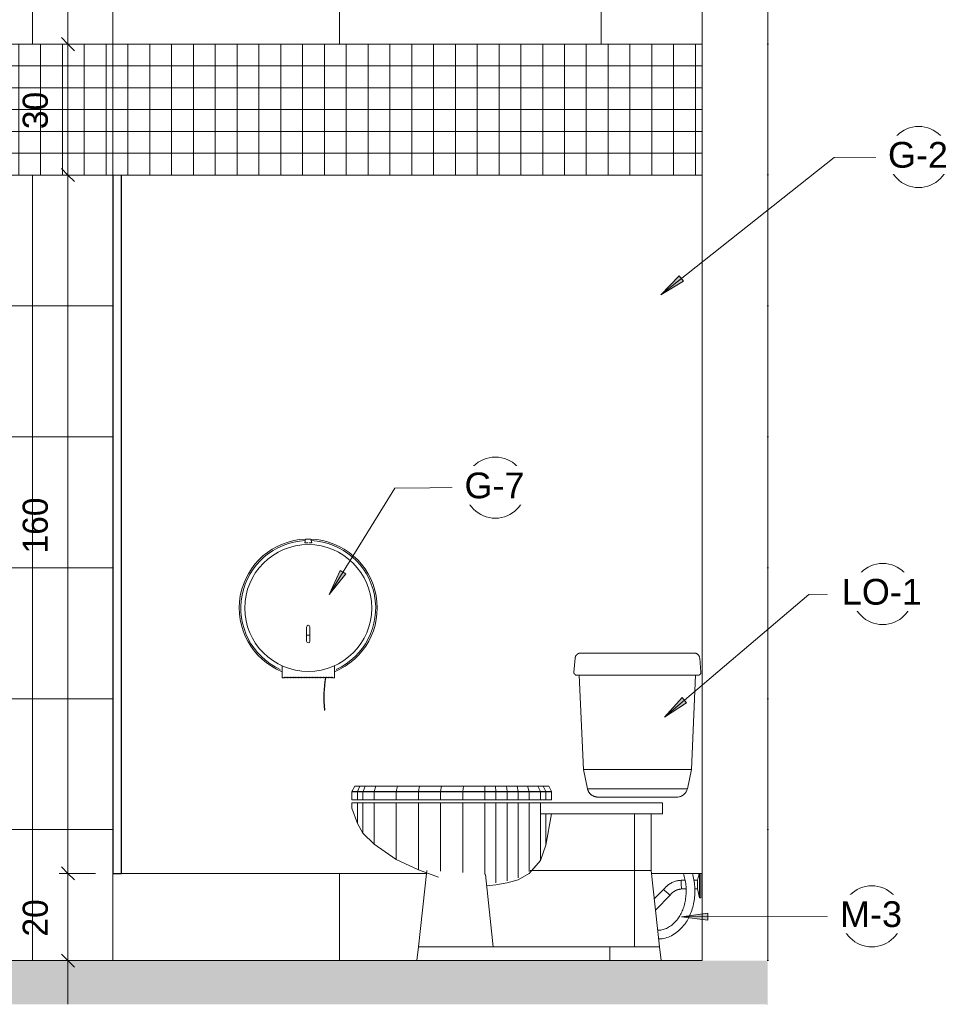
# Model space of a CAD drawing. Header units: metres. Extents: x -7.1 to 31.6, y -21.1 to 8.5.
# Tile 27 of 44: x 13.5 to 15.6, y -0.1 to 2.2. Entities that reach past the tile are written whole.
import ezdxf

# ---------------------------------------------------------------- set-up
doc = ezdxf.new("R2010")
doc.units = ezdxf.units.M
doc.linetypes.add('IMPORT-HIDDEN _4_', pattern=[0.005, 0.003333, -0.001667])
for name, color, linetype, lineweight in [('A-ANNO-DIMS', 211, 'Continuous', 9), ('A-ANNO-DIMS-20', 211, 'Continuous', 9), ('A-ANNO-KEYN', 231, 'Continuous', 9), ('A-DETL', 90, 'Continuous', 18), ('A-DETL-GENF', 92, 'Continuous', 18), ('A-DOOR', 31, 'Continuous', 18), ('A-FLOR', 192, 'Continuous', 18), ('A-GENM', 13, 'Continuous', 18), ('A-WALL', 113, 'Continuous', 18), ('A-WALL-PATT', 111, 'Continuous', 35), ('ARQ-PROJECAO', 7, 'IMPORT-HIDDEN _4_', 18), ('DETALHE', 7, 'Continuous', 18), ('DETALHES_CTR35', 7, 'Continuous', 18), ('P-SANR-FIXT', 6, 'Continuous', 18), ('PAREDES', 50, 'Continuous', 70), ('Projeto da acquasoft Caldas NovasMOD_dwg', 8, 'Continuous', 18)]:
    doc.layers.add(name, color=color, linetype=linetype, lineweight=lineweight)
doc.styles.add('Arial_2', font='arial.ttf', dxfattribs={"height": 0.059012})
doc.styles.add('Century Gothic_5', font='GOTHIC.TTF', dxfattribs={"height": 0.057484})
doc.dimstyles.new('_Cotas_detalhamento_3_mm_1', dxfattribs={"dimscale": 0.3048, "dimtxt": 0.06, "dimasz": 0.098425, "dimexe": 0.065617, "dimexo": 0.19685, "dimgap": 0.098425, "dimtad": 1, "dimdec": 0, "dimlfac": 100, "dimzin": 0, "dimdsep": 46, "dimtxsty": 'Century Gothic_5', "dimblk1": 'OBLIQUE', "dimblk2": 'OBLIQUE', "dimsah": 1, "dimcen": 0.09, "dimdle": 0.328084, "dimazin": 0, "dimtfac": 1, "dimtdec": 4, "dimtix": 1, "dimtmove": 0, "dimatfit": 3, "dimfxl": 1, "dimtvp": 1, "dimtolj": 1, "dimtzin": 0, "dimarcsym": 2})
pattern_1 = [(0, (-0.246, 0), (0, 0.05), []), (90, (-0.246, 0), (-0.05, 3e-18), [])]

# ---------------------------------------------------------------- blocks, each defined once
blk = doc.blocks.new('Projeto da acquasoft Caldas NovasMOD_dwg-1411832-Vista H_')
at = {"layer": 'ARQ-PROJECAO'}
for p, q in [((-20.8146, 0), (-20.815, 0)), ((-20.815, 0), (-20.8146, 0))]:
    blk.add_line(p, q, dxfattribs=at)
at = {"layer": 'DETALHE'}
for p, q in [((-20.815, 0), (-20.8146, 0)), ((-17.5622, 0), (-17.5619, 0)), ((-17.5622, 0), (-17.5619, 0))]:
    blk.add_line(p, q, dxfattribs=at)
at = {"layer": 'DETALHES_CTR35'}
for p, q in [((-20.815, 0), (-20.8146, 0)), ((-20.815, 0), (-20.8146, 0)), ((-20.8146, 0), (-20.815, 0)), ((-17.5619, 0), (-17.5622, 0)), ((-17.5622, 0), (-17.5619, 0)), ((-17.5619, 0), (-17.5622, 0)), ((-17.5622, 0), (-17.5619, 0)), ((-17.5622, 0), (-17.5619, 0)), ((-17.5619, 0), (-17.5622, 0)), ((-17.5622, 0), (-17.5619, 0)), ((-17.5619, 0), (-17.5622, 0)), ((-17.5619, 0), (-17.5622, 0))]:
    blk.add_line(p, q, dxfattribs=at)
at = {"layer": 'PAREDES'}
blk.add_line((-20.815, 0), (-20.8146, 0), dxfattribs=at)
blk.add_line((-20.815, 0), (-20.8146, 0), dxfattribs=at)
blk = doc.blocks.new('ADA Shower Head with adjustable bar 2 - ADA Shower Head with adjustable bar 2-210233-Vista H_')
at = {"layer": 'P-SANR-FIXT'}
for p, q in [((-17.7511, 0.1842), (-17.7604, 0.1842)), ((-17.7231, 0.1842), (-17.7311, 0.1842)), ((-17.7192, 0.2), (-17.7231, 0.1842)), ((-17.7231, 0.1842), (-17.7231, 0.1642)), ((-17.7181, 0.1442), (-17.7181, 0.2003)), ((-17.7151, 0.2003), (-17.7151, 0.1442)), ((-17.8001, 0.1639), (-17.822, 0.1413)), ((-17.7598, 0.1642), (-17.749, 0.1642)), ((-17.7291, 0.1642), (-17.7231, 0.1642)), ((-17.7231, 0.1642), (-17.7181, 0.1442)), ((-17.8182, 0.1164), (-17.7857, 0.15)), ((-17.7181, 0.1442), (-17.7151, 0.1442)), ((-17.819, 0.1155), (-17.8182, 0.1164))]:
    blk.add_line(p, q, dxfattribs=at)
at = {"layer": 'P-SANR-FIXT', "flags": 128}
for points in [[(-17.7604, 0.1842), (-17.7625, 0.184), (-17.7647, 0.1838), (-17.7669, 0.1835), (-17.769, 0.1831), (-17.7712, 0.1826), (-17.7733, 0.182), (-17.7754, 0.1813), (-17.7774, 0.1806), (-17.7795, 0.1797), (-17.7815, 0.1788), (-17.7834, 0.1778), (-17.7853, 0.1767), (-17.7872, 0.1756), (-17.789, 0.1744), (-17.7908, 0.1731), (-17.7925, 0.1717), (-17.7942, 0.1703), (-17.7958, 0.1688), (-17.7973, 0.1672), (-17.7988, 0.1656), (-17.8002, 0.1639), (-17.8009, 0.1631)], [(-17.7663, 0.0983), (-17.7647, 0.1006), (-17.7632, 0.103), (-17.7618, 0.1056), (-17.7604, 0.1082), (-17.7591, 0.111), (-17.7578, 0.1138), (-17.7566, 0.1167), (-17.7555, 0.1197), (-17.7545, 0.1227), (-17.7536, 0.1258), (-17.7527, 0.129), (-17.7519, 0.1323), (-17.7512, 0.1356), (-17.7506, 0.1389), (-17.7501, 0.1423), (-17.7496, 0.1457), (-17.7493, 0.1491), (-17.7491, 0.1526), (-17.7489, 0.156), (-17.7488, 0.1595), (-17.7489, 0.163), (-17.749, 0.1664), (-17.7492, 0.1699), (-17.7495, 0.1733), (-17.7499, 0.1767), (-17.7504, 0.1801), (-17.751, 0.1835), (-17.7517, 0.1868), (-17.7524, 0.19), (-17.7533, 0.1932), (-17.7542, 0.1964), (-17.7552, 0.1995), (-17.7554, 0.2)], [(-17.7344, 0.2), (-17.7335, 0.1968), (-17.7326, 0.193), (-17.7317, 0.1892), (-17.731, 0.1853), (-17.7304, 0.1814), (-17.7299, 0.1775), (-17.7295, 0.1735), (-17.7291, 0.1695), (-17.7289, 0.1655), (-17.7289, 0.1615), (-17.7289, 0.1575), (-17.729, 0.1535), (-17.7292, 0.1495), (-17.7296, 0.1455), (-17.73, 0.1416), (-17.7305, 0.1376), (-17.7312, 0.1337), (-17.732, 0.1299), (-17.7328, 0.126), (-17.7338, 0.1223), (-17.7349, 0.1185), (-17.736, 0.1149), (-17.7373, 0.1113), (-17.7387, 0.1078), (-17.7401, 0.1043), (-17.7417, 0.1009), (-17.7433, 0.0977), (-17.7451, 0.0945), (-17.7469, 0.0914), (-17.7489, 0.0884), (-17.7499, 0.0868)], [(-17.7857, 0.15), (-17.7849, 0.1511), (-17.784, 0.1522), (-17.783, 0.1532), (-17.7821, 0.1542), (-17.7811, 0.1552), (-17.78, 0.1561), (-17.7789, 0.157), (-17.7778, 0.1578), (-17.7767, 0.1586), (-17.7755, 0.1593), (-17.7743, 0.16), (-17.773, 0.1607), (-17.7718, 0.1613), (-17.7705, 0.1618), (-17.7692, 0.1623), (-17.7678, 0.1627), (-17.7665, 0.1631), (-17.7651, 0.1634), (-17.7638, 0.1637), (-17.7624, 0.1639), (-17.761, 0.1641), (-17.7598, 0.1642)], [(-17.814, 0.0698), (-17.812, 0.0697), (-17.8095, 0.0699), (-17.8069, 0.0701), (-17.8044, 0.0705), (-17.8018, 0.0711), (-17.7993, 0.0719), (-17.7967, 0.0728), (-17.7942, 0.0738), (-17.7917, 0.075), (-17.7892, 0.0764), (-17.7867, 0.0779), (-17.7842, 0.0796), (-17.7818, 0.0815), (-17.7794, 0.0835), (-17.777, 0.0856), (-17.7747, 0.0879), (-17.7724, 0.0904), (-17.7702, 0.093), (-17.7681, 0.0958), (-17.7663, 0.0983)], [(-17.8117, 0.0497), (-17.808, 0.0499), (-17.8042, 0.0503), (-17.8005, 0.0509), (-17.7968, 0.0518), (-17.7932, 0.0528), (-17.7896, 0.0541), (-17.786, 0.0555), (-17.7825, 0.0572), (-17.7791, 0.0591), (-17.7758, 0.0611), (-17.7725, 0.0634), (-17.7693, 0.0658), (-17.7662, 0.0684), (-17.7632, 0.0712), (-17.7603, 0.0741), (-17.7574, 0.0772), (-17.7547, 0.0805), (-17.7521, 0.0838), (-17.7499, 0.0868)]]:
    blk.add_lwpolyline(points, dxfattribs=at)
at = {"layer": 'P-SANR-FIXT'}
for points in [[(-17.7604, 0.1842), (-17.7604, 0.1842), (-17.7603, 0.1838), (-17.7603, 0.182), (-17.7602, 0.1793), (-17.7601, 0.176), (-17.76, 0.1724), (-17.7599, 0.1691), (-17.7599, 0.1664), (-17.7598, 0.1646), (-17.7598, 0.1642), (-17.7598, 0.1642)], [(-17.8009, 0.1631), (-17.8009, 0.1631), (-17.8005, 0.1627), (-17.7988, 0.1612), (-17.7962, 0.159), (-17.7933, 0.1565), (-17.7904, 0.154), (-17.7879, 0.1518), (-17.7861, 0.1504), (-17.7857, 0.15), (-17.7857, 0.15)]]:
    blk.add_open_spline(points, degree=3, dxfattribs=at)
blk.add_open_spline([(-17.8192, 0.1174), (-17.819, 0.1172), (-17.8184, 0.1166), (-17.8182, 0.1164), (-17.8182, 0.1164)], degree=3, knots=[0.825505, 0.825505, 0.825505, 0.825505, 0.8888889, 1, 1, 1, 1], dxfattribs=at)
blk = doc.blocks.new('Toilet_tissue_dispenser_12762 - Toilet_tissue_dispenser_12762-202880-Vista H_')
at = {"layer": 'A-GENM'}
for p, q in [((-18.6205, 0.9657), (-18.6227, 0.9574)), ((-18.6159, 0.9574), (-18.6222, 0.9574)), ((-18.6205, 0.9657), (-18.6087, 0.9657)), ((-18.607, 0.9574), (-18.6133, 0.9574)), ((-18.6065, 0.9574), (-18.6087, 0.9657)), ((-18.6186, 0.7322), (-18.6186, 0.7644)), ((-18.6106, 0.7644), (-18.6106, 0.7322)), ((-18.6746, 0.6753), (-18.6746, 0.6478)), ((-18.5546, 0.6478), (-18.5546, 0.6753)), ((-18.6706, 0.6478), (-18.6746, 0.6478)), ((-18.6706, 0.6478), (-18.6692, 0.6492)), ((-18.6692, 0.6492), (-18.6678, 0.6478)), ((-18.6678, 0.6478), (-18.6664, 0.6492)), ((-18.6664, 0.6492), (-18.665, 0.6478)), ((-18.665, 0.6478), (-18.6636, 0.6492)), ((-18.6636, 0.6492), (-18.6622, 0.6478)), ((-18.6622, 0.6478), (-18.6608, 0.6492)), ((-18.6608, 0.6492), (-18.6594, 0.6478)), ((-18.6594, 0.6478), (-18.658, 0.6492)), ((-18.658, 0.6492), (-18.6566, 0.6478)), ((-18.6566, 0.6478), (-18.6552, 0.6492)), ((-18.6552, 0.6492), (-18.6538, 0.6478)), ((-18.6538, 0.6478), (-18.6524, 0.6492)), ((-18.6524, 0.6492), (-18.651, 0.6478)), ((-18.651, 0.6478), (-18.6496, 0.6492)), ((-18.6496, 0.6492), (-18.6482, 0.6478)), ((-18.6482, 0.6478), (-18.6468, 0.6492)), ((-18.6468, 0.6492), (-18.6454, 0.6478)), ((-18.6454, 0.6478), (-18.644, 0.6492)), ((-18.644, 0.6492), (-18.6426, 0.6478)), ((-18.6426, 0.6478), (-18.6412, 0.6492)), ((-18.6412, 0.6492), (-18.6398, 0.6478)), ((-18.6398, 0.6478), (-18.6384, 0.6492)), ((-18.6384, 0.6492), (-18.637, 0.6478)), ((-18.637, 0.6478), (-18.6356, 0.6492)), ((-18.6356, 0.6492), (-18.6342, 0.6478)), ((-18.6342, 0.6478), (-18.6328, 0.6492)), ((-18.6328, 0.6492), (-18.6314, 0.6478)), ((-18.6314, 0.6478), (-18.63, 0.6492)), ((-18.63, 0.6492), (-18.6286, 0.6478)), ((-18.6286, 0.6478), (-18.6272, 0.6492)), ((-18.6272, 0.6492), (-18.6258, 0.6478)), ((-18.6258, 0.6478), (-18.6244, 0.6492)), ((-18.6244, 0.6492), (-18.623, 0.6478)), ((-18.623, 0.6478), (-18.6216, 0.6492)), ((-18.6216, 0.6492), (-18.6202, 0.6478)), ((-18.6202, 0.6478), (-18.6188, 0.6492)), ((-18.6188, 0.6492), (-18.6174, 0.6478)), ((-18.6174, 0.6478), (-18.616, 0.6492)), ((-18.616, 0.6492), (-18.6146, 0.6478)), ((-18.6146, 0.6478), (-18.6132, 0.6492)), ((-18.6132, 0.6492), (-18.6118, 0.6478)), ((-18.6118, 0.6478), (-18.6104, 0.6492)), ((-18.6104, 0.6492), (-18.609, 0.6478)), ((-18.609, 0.6478), (-18.6076, 0.6492)), ((-18.6076, 0.6492), (-18.6062, 0.6478)), ((-18.6062, 0.6478), (-18.6048, 0.6492)), ((-18.6048, 0.6492), (-18.6034, 0.6478)), ((-18.6034, 0.6478), (-18.602, 0.6492)), ((-18.602, 0.6492), (-18.6006, 0.6478)), ((-18.6006, 0.6478), (-18.5992, 0.6492)), ((-18.5992, 0.6492), (-18.5978, 0.6478)), ((-18.5978, 0.6478), (-18.5964, 0.6492)), ((-18.5964, 0.6492), (-18.595, 0.6478)), ((-18.595, 0.6478), (-18.5936, 0.6492)), ((-18.5936, 0.6492), (-18.5922, 0.6478)), ((-18.5922, 0.6478), (-18.5908, 0.6492)), ((-18.5908, 0.6492), (-18.5894, 0.6478)), ((-18.5894, 0.6478), (-18.588, 0.6492)), ((-18.588, 0.6492), (-18.5866, 0.6478)), ((-18.5866, 0.6478), (-18.5852, 0.6492)), ((-18.5852, 0.6492), (-18.5838, 0.6478)), ((-18.5838, 0.6478), (-18.5824, 0.6492)), ((-18.5824, 0.6492), (-18.581, 0.6478)), ((-18.581, 0.6478), (-18.5796, 0.6492)), ((-18.5796, 0.6492), (-18.5782, 0.6478)), ((-18.5782, 0.6478), (-18.5768, 0.6492)), ((-18.5768, 0.6492), (-18.5754, 0.6478)), ((-18.5754, 0.6478), (-18.574, 0.6492)), ((-18.574, 0.6492), (-18.5726, 0.6478)), ((-18.5726, 0.6478), (-18.5712, 0.6492)), ((-18.5712, 0.6492), (-18.5698, 0.6478)), ((-18.5698, 0.6478), (-18.5684, 0.6492)), ((-18.5684, 0.6492), (-18.567, 0.6478)), ((-18.567, 0.6478), (-18.5656, 0.6492)), ((-18.5656, 0.6492), (-18.5642, 0.6478)), ((-18.5642, 0.6478), (-18.5628, 0.6492)), ((-18.5628, 0.6492), (-18.5614, 0.6478)), ((-18.5614, 0.6478), (-18.56, 0.6492)), ((-18.56, 0.6492), (-18.5586, 0.6478)), ((-18.5546, 0.6478), (-18.5586, 0.6478)), ((-18.5774, 0.5742), (-18.5764, 0.5742))]:
    blk.add_line(p, q, dxfattribs=at)
for centre, radius, start, end in [((-18.6146, 0.808), 0.158, 92.1495, 247.6778), ((-18.6146, 0.808), 0.1545, 92.5684, 245.4545), ((-18.6146, 0.808), 0.1453, 90, 270), ((-18.6146, 0.808), 0.158, 90, 91.6081), ((-18.6146, 0.808), 0.158, 88.3919, 90), ((-18.6146, 0.808), 0.1453, 270, 90), ((-18.6146, 0.808), 0.158, 292.3222, 87.8452), ((-18.6146, 0.808), 0.1545, 294.5455, 87.4316), ((-18.6146, 0.7644), 0.004, 90, 180), ((-18.6146, 0.7644), 0.004, 0, 90), ((-18.6146, 0.808), 0.0624, 266.2958, 273.6752), ((-18.6146, 0.7322), 0.004, 180, 270), ((-18.6146, 0.7322), 0.004, 270, 0)]:
    blk.add_arc(centre, radius, start, end, dxfattribs=at)
for points in [[(-18.5753, 0.648), (-18.579, 0.6242), (-18.5807, 0.601), (-18.5774, 0.5742)], [(-18.5764, 0.5742), (-18.5798, 0.6012), (-18.5783, 0.6247), (-18.5746, 0.6487)]]:
    blk.add_open_spline(points, degree=3, dxfattribs=at)
blk = doc.blocks.new('M_Toilet-Domestic-3D - M_Toilet-Domestic-3D-202872-Vista H_')
at = {"layer": 'P-SANR-FIXT'}
for p, q in [((-17.9904, 0.7048), (-17.9903, 0.7048)), ((-17.9812, 0.7048), (-17.9812, 0.7044)), ((-17.7306, 0.7048), (-17.9113, 0.7048)), ((-18.0032, 0.6933), (-18.006, 0.661)), ((-17.7151, 0.661), (-17.7179, 0.6933)), ((-17.9939, 0.654), (-17.9841, 0.4381)), ((-17.9113, 0.654), (-17.7214, 0.654)), ((-17.737, 0.4381), (-17.7272, 0.654)), ((-17.9841, 0.4381), (-17.9749, 0.3935)), ((-17.9841, 0.4381), (-17.9113, 0.4381)), ((-17.9113, 0.4381), (-17.737, 0.4381)), ((-17.7461, 0.3935), (-17.737, 0.4381)), ((-18.5146, 0.3873), (-18.5019, 0.3873)), ((-18.5146, 0.3683), (-18.5146, 0.3873)), ((-18.5019, 0.3872), (-18.5146, 0.3872)), ((-18.5145, 0.3873), (-18.5082, 0.4001)), ((-18.5082, 0.4001), (-18.4961, 0.4001)), ((-18.4892, 0.3872), (-18.5019, 0.3872)), ((-18.5019, 0.3683), (-18.5019, 0.3872)), ((-18.5018, 0.3873), (-18.4961, 0.4001)), ((-18.5018, 0.3873), (-18.4892, 0.3873)), ((-18.4961, 0.4001), (-18.4841, 0.4001)), ((-18.4638, 0.3872), (-18.4892, 0.3872)), ((-18.4892, 0.3683), (-18.4892, 0.3872)), ((-18.4891, 0.3873), (-18.4841, 0.4001)), ((-18.4891, 0.3873), (-18.4638, 0.3873)), ((-18.4841, 0.4001), (-18.4597, 0.4001)), ((-18.4638, 0.3873), (-18.413, 0.3873)), ((-18.413, 0.3872), (-18.4638, 0.3872)), ((-18.4638, 0.3683), (-18.4638, 0.3872)), ((-18.4637, 0.3873), (-18.4597, 0.4001)), ((-18.4597, 0.4001), (-18.4098, 0.4001)), ((-18.413, 0.3873), (-18.4098, 0.4001)), ((-18.413, 0.3873), (-18.3622, 0.3873)), ((-18.3622, 0.3872), (-18.413, 0.3872)), ((-18.413, 0.3683), (-18.413, 0.3872)), ((-18.4098, 0.4001), (-18.3598, 0.4001)), ((-18.3622, 0.3873), (-18.3598, 0.4001)), ((-18.3622, 0.3873), (-18.3114, 0.3873)), ((-18.3114, 0.3872), (-18.3622, 0.3872)), ((-18.3622, 0.3683), (-18.3622, 0.3872)), ((-18.3598, 0.4001), (-18.3095, 0.4001)), ((-18.3114, 0.3873), (-18.3095, 0.4001)), ((-18.3114, 0.3873), (-18.2604, 0.3873)), ((-18.3114, 0.3683), (-18.3114, 0.3873)), ((-18.2604, 0.3872), (-18.3114, 0.3872)), ((-18.3095, 0.4001), (-18.2593, 0.4001)), ((-18.2604, 0.3873), (-18.2593, 0.4001)), ((-18.2604, 0.3873), (-18.2098, 0.3873)), ((-18.2098, 0.3872), (-18.2604, 0.3872)), ((-18.2604, 0.3683), (-18.2604, 0.3872)), ((-18.2593, 0.4001), (-18.2098, 0.4001)), ((-18.2098, 0.3873), (-18.2098, 0.4001)), ((-18.2098, 0.4001), (-18.1853, 0.4001)), ((-18.2098, 0.3873), (-18.1845, 0.3873)), ((-18.1845, 0.3872), (-18.2098, 0.3872)), ((-18.2098, 0.3683), (-18.2098, 0.3872)), ((-18.1845, 0.3873), (-18.1853, 0.4001)), ((-18.1853, 0.4001), (-18.1604, 0.4001)), ((-18.1845, 0.3873), (-18.159, 0.3873)), ((-18.159, 0.3872), (-18.1845, 0.3872)), ((-18.1845, 0.3683), (-18.1845, 0.3872)), ((-18.159, 0.3873), (-18.1604, 0.4001)), ((-18.1604, 0.4001), (-18.136, 0.4001)), ((-18.159, 0.3873), (-18.1336, 0.3873)), ((-18.1336, 0.3872), (-18.159, 0.3872)), ((-18.159, 0.3683), (-18.159, 0.3872)), ((-18.1336, 0.3873), (-18.136, 0.4001)), ((-18.136, 0.4001), (-18.1123, 0.4001)), ((-18.1336, 0.3873), (-18.1082, 0.3873)), ((-18.1082, 0.3872), (-18.1336, 0.3872)), ((-18.1336, 0.3683), (-18.1336, 0.3872)), ((-18.1082, 0.3873), (-18.1123, 0.4001)), ((-18.1123, 0.4001), (-18.0884, 0.4001)), ((-18.1082, 0.3873), (-18.0828, 0.3873)), ((-18.0828, 0.3872), (-18.1082, 0.3872)), ((-18.1082, 0.3683), (-18.1082, 0.3872)), ((-18.0828, 0.3873), (-18.0884, 0.4001)), ((-18.0884, 0.4001), (-18.0762, 0.4001)), ((-18.0828, 0.3873), (-18.0701, 0.3873)), ((-18.0701, 0.3872), (-18.0828, 0.3872)), ((-18.0828, 0.3683), (-18.0828, 0.3872)), ((-18.0702, 0.3874), (-18.0762, 0.4001)), ((-18.0762, 0.4001), (-18.0637, 0.4001)), ((-18.0701, 0.3873), (-18.0574, 0.3873)), ((-18.0574, 0.3872), (-18.0701, 0.3872)), ((-18.0701, 0.3683), (-18.0701, 0.3872)), ((-18.0575, 0.3873), (-18.0637, 0.4001)), ((-18.0574, 0.3683), (-18.0574, 0.3873)), ((-17.9749, 0.3935), (-17.9113, 0.3935)), ((-17.9113, 0.3935), (-17.7461, 0.3935)), ((-18.5019, 0.3683), (-18.5146, 0.3683)), ((-18.5146, 0.3619), (-18.5019, 0.3619)), ((-18.5146, 0.3619), (-18.5146, 0.3492)), ((-18.4892, 0.3683), (-18.5019, 0.3683)), ((-18.5019, 0.3619), (-18.4892, 0.3619)), ((-18.5019, 0.3619), (-18.5019, 0.3144)), ((-18.4638, 0.3683), (-18.4892, 0.3683)), ((-18.4892, 0.3619), (-18.4638, 0.3619)), ((-18.4892, 0.3619), (-18.4892, 0.2924)), ((-18.413, 0.3683), (-18.4638, 0.3683)), ((-18.4638, 0.3619), (-18.413, 0.3619)), ((-18.4638, 0.3619), (-18.4638, 0.267)), ((-18.3622, 0.3683), (-18.413, 0.3683)), ((-18.413, 0.3619), (-18.3622, 0.3619)), ((-18.413, 0.3619), (-18.413, 0.2317)), ((-18.3114, 0.3683), (-18.3622, 0.3683)), ((-18.3622, 0.3619), (-18.3114, 0.3619)), ((-18.3622, 0.3619), (-18.3622, 0.208)), ((-18.2604, 0.3683), (-18.3114, 0.3683)), ((-18.3114, 0.3619), (-18.2604, 0.3619)), ((-18.3114, 0.3619), (-18.3114, 0.2048)), ((-18.2098, 0.3683), (-18.2604, 0.3683)), ((-18.2604, 0.3619), (-18.2098, 0.3619)), ((-18.2604, 0.3619), (-18.2604, 0.2019)), ((-18.1845, 0.3683), (-18.2098, 0.3683)), ((-18.2098, 0.3619), (-18.1845, 0.3619)), ((-18.2098, 0.3619), (-18.2098, 0.1976)), ((-18.159, 0.3683), (-18.1845, 0.3683)), ((-18.1845, 0.3619), (-18.159, 0.3619)), ((-18.1845, 0.3619), (-18.1845, 0.1782)), ((-18.1336, 0.3683), (-18.159, 0.3683)), ((-18.159, 0.3619), (-18.1336, 0.3619)), ((-18.159, 0.3619), (-18.159, 0.1827)), ((-18.1082, 0.3683), (-18.1336, 0.3683)), ((-18.1336, 0.3619), (-18.1082, 0.3619)), ((-18.1336, 0.3619), (-18.1336, 0.1895)), ((-18.0828, 0.3683), (-18.1082, 0.3683)), ((-18.1082, 0.3619), (-18.0828, 0.3619)), ((-18.1082, 0.3619), (-18.1082, 0.204)), ((-18.0701, 0.3683), (-18.0828, 0.3683)), ((-18.0828, 0.3619), (-17.8146, 0.3619)), ((-18.0828, 0.3365), (-18.0828, 0.3619)), ((-18.0574, 0.3683), (-18.0701, 0.3683)), ((-17.9113, 0.3746), (-17.7707, 0.3746)), ((-17.8146, 0.3619), (-17.8034, 0.3619)), ((-17.8034, 0.3365), (-17.8034, 0.3619)), ((-18.5146, 0.3492), (-18.5019, 0.3144)), ((-17.8146, 0.3365), (-18.0828, 0.3365)), ((-18.0828, 0.3365), (-18.0828, 0.2296)), ((-18.0574, 0.3365), (-18.0701, 0.2645)), ((-18.0701, 0.2645), (-18.0574, 0.3365)), ((-18.0701, 0.3365), (-18.0701, 0.2645)), ((-17.8669, 0.2064), (-17.8669, 0.3365)), ((-17.8669, 0.2064), (-17.8669, 0.3365)), ((-17.8288, 0.2064), (-17.8288, 0.3365)), ((-17.8034, 0.3365), (-17.8146, 0.3365)), ((-18.5019, 0.3144), (-18.4892, 0.2924)), ((-18.4892, 0.2924), (-18.4638, 0.267)), ((-18.4638, 0.267), (-18.413, 0.2317)), ((-18.0701, 0.2645), (-18.0828, 0.2296)), ((-18.0828, 0.2296), (-18.0701, 0.2645)), ((-18.413, 0.2317), (-18.3622, 0.208)), ((-18.1082, 0.1994), (-18.0828, 0.2296)), ((-18.0828, 0.2296), (-18.1023, 0.2064)), ((-18.3622, 0.208), (-18.3165, 0.1914)), ((-18.3431, 0.2064), (-18.3622, 0.0317)), ((-17.8669, 0.2064), (-18.1063, 0.2064)), ((-18.1023, 0.2064), (-17.8669, 0.2064)), ((-17.8669, 0.0317), (-17.8669, 0.2064)), ((-17.8668, 0.2064), (-17.8669, 0.2064)), ((-17.8577, 0.2064), (-17.8669, 0.2064)), ((-17.8669, 0.2064), (-17.8669, 0.0317)), ((-17.8547, 0.2064), (-17.8577, 0.2064)), ((-17.8489, 0.2064), (-17.8548, 0.2064)), ((-17.8459, 0.2064), (-17.849, 0.2064)), ((-17.8413, 0.2064), (-17.8462, 0.2064)), ((-17.8387, 0.2064), (-17.8413, 0.2064)), ((-17.8349, 0.2064), (-17.8387, 0.2064)), ((-17.8333, 0.2064), (-17.8351, 0.2064)), ((-17.8308, 0.2064), (-17.8333, 0.2064)), ((-17.8301, 0.2064), (-17.8308, 0.2064)), ((-17.8288, 0.2064), (-17.83, 0.2064)), ((-17.8097, 0.0317), (-17.8288, 0.2064)), ((-18.1907, 0.0317), (-18.2089, 0.1978)), ((-18.159, 0.1782), (-18.1336, 0.185)), ((-18.1336, 0.185), (-18.1082, 0.1994)), ((-18.206, 0.1718), (-18.1845, 0.1737)), ((-18.1845, 0.1737), (-18.159, 0.1782)), ((-18.3622, 0.0317), (-18.3657, 0)), ((-18.3608, 0.0317), (-18.3622, 0.0317)), ((-18.3622, 0.0317), (-18.3608, 0.0317)), ((-18.3566, 0.0317), (-18.3608, 0.0317)), ((-18.3608, 0.0317), (-18.3566, 0.0317)), ((-18.3497, 0.0317), (-18.3566, 0.0317)), ((-18.3566, 0.0317), (-18.3497, 0.0317)), ((-18.3404, 0.0317), (-18.3497, 0.0317)), ((-18.3497, 0.0317), (-18.3404, 0.0317)), ((-18.3287, 0.0317), (-18.3404, 0.0317)), ((-18.3404, 0.0317), (-18.3287, 0.0317)), ((-18.3151, 0.0317), (-18.3287, 0.0317)), ((-18.3287, 0.0317), (-18.3151, 0.0317)), ((-18.2998, 0.0317), (-18.3151, 0.0317)), ((-18.3151, 0.0317), (-18.2479, 0.0317)), ((-18.2832, 0.0317), (-18.2998, 0.0317)), ((-18.2658, 0.0317), (-18.2832, 0.0317)), ((-18.2479, 0.0317), (-18.2658, 0.0317)), ((-17.9241, 0.0317), (-18.2479, 0.0317)), ((-18.2479, 0.0317), (-18.1907, 0.0317)), ((-17.9241, 0.0317), (-17.9241, 0)), ((-17.924, 0), (-17.924, 0.0317)), ((-17.924, 0.0317), (-17.8097, 0.0317)), ((-17.8063, 0), (-17.8097, 0.0317))]:
    blk.add_line(p, q, dxfattribs=at)
at = {"layer": 'P-SANR-FIXT', "flags": 128}
for points in [[(-18.0032, 0.6933), (-18.0031, 0.6938), (-18.003, 0.6943), (-18.0029, 0.6948), (-18.0028, 0.6953), (-18.0027, 0.6957), (-18.0025, 0.6962), (-18.0024, 0.6967), (-18.0022, 0.6972), (-18.002, 0.6976), (-18.0017, 0.6981), (-18.0015, 0.6985), (-18.0012, 0.699), (-18.0009, 0.6994), (-18.0006, 0.6998), (-18.0003, 0.7002), (-18, 0.7006), (-17.9996, 0.701), (-17.9993, 0.7013), (-17.9989, 0.7017), (-17.9985, 0.702), (-17.9981, 0.7023), (-17.9977, 0.7026), (-17.9973, 0.7029), (-17.9969, 0.7031), (-17.9964, 0.7034), (-17.996, 0.7036), (-17.9955, 0.7038), (-17.995, 0.704), (-17.9945, 0.7042), (-17.9941, 0.7043), (-17.9936, 0.7045), (-17.9931, 0.7046), (-17.9926, 0.7047), (-17.9921, 0.7048), (-17.9916, 0.7048), (-17.9911, 0.7048), (-17.9906, 0.7048), (-17.9905, 0.7048)], [(-17.9113, 0.7048), (-17.9145, 0.7048), (-17.9177, 0.7048), (-17.9208, 0.7048), (-17.924, 0.7048), (-17.9271, 0.7048), (-17.9302, 0.7048), (-17.9332, 0.7048), (-17.9362, 0.7048), (-17.9392, 0.7048), (-17.9422, 0.7048), (-17.9451, 0.7048), (-17.9479, 0.7048), (-17.9507, 0.7048), (-17.9534, 0.7048), (-17.956, 0.7048), (-17.9586, 0.7048), (-17.9611, 0.7048), (-17.9635, 0.7048), (-17.9659, 0.7048), (-17.9681, 0.7048), (-17.9703, 0.7048), (-17.9724, 0.7048), (-17.9743, 0.7048), (-17.9762, 0.7048), (-17.978, 0.7048), (-17.9796, 0.7048), (-17.9812, 0.7048), (-17.9826, 0.7048), (-17.9839, 0.7048), (-17.9851, 0.7048), (-17.9862, 0.7048), (-17.9872, 0.7048), (-17.988, 0.7048), (-17.9888, 0.7048), (-17.9894, 0.7048), (-17.9898, 0.7048), (-17.9902, 0.7048), (-17.9904, 0.7048), (-17.9905, 0.7048), (-17.9905, 0.7048)], [(-18.0044, 0.6562), (-18.0046, 0.6564), (-18.0047, 0.6566), (-18.0049, 0.6568), (-18.005, 0.657), (-18.0051, 0.6572), (-18.0053, 0.6574), (-18.0054, 0.6576), (-18.0055, 0.6579), (-18.0056, 0.6581), (-18.0057, 0.6583), (-18.0057, 0.6586), (-18.0058, 0.6588), (-18.0059, 0.6591), (-18.0059, 0.6593), (-18.006, 0.6596), (-18.006, 0.6598), (-18.006, 0.6601), (-18.006, 0.6603), (-18.006, 0.6606), (-18.006, 0.6608)], [(-18.0024, 0.6547), (-18.0026, 0.6548), (-18.0028, 0.6549), (-18.003, 0.655), (-18.0032, 0.6552), (-18.0034, 0.6553), (-18.0037, 0.6555), (-18.0038, 0.6556), (-18.004, 0.6558), (-18.0042, 0.656)], [(-17.9997, 0.654), (-17.9999, 0.6541), (-18.0002, 0.6541), (-18.0004, 0.6541), (-18.0007, 0.6541), (-18.0009, 0.6542), (-18.0012, 0.6542), (-18.0014, 0.6543), (-18.0017, 0.6544), (-18.0019, 0.6545), (-18.0021, 0.6546)], [(-17.9997, 0.654), (-17.9996, 0.654), (-17.9994, 0.654), (-17.999, 0.654), (-17.9985, 0.654), (-17.9979, 0.654), (-17.9971, 0.654), (-17.9962, 0.654), (-17.9952, 0.654), (-17.994, 0.654), (-17.9927, 0.654), (-17.9912, 0.654), (-17.9897, 0.654), (-17.988, 0.654), (-17.9862, 0.654), (-17.9842, 0.654), (-17.9822, 0.654), (-17.98, 0.654), (-17.9777, 0.654), (-17.9754, 0.654), (-17.9729, 0.654), (-17.9703, 0.654), (-17.9676, 0.654), (-17.9648, 0.654), (-17.962, 0.654), (-17.9591, 0.654), (-17.956, 0.654), (-17.953, 0.654), (-17.9498, 0.654), (-17.9466, 0.654), (-17.9433, 0.654), (-17.94, 0.654), (-17.9367, 0.654), (-17.9333, 0.654), (-17.9298, 0.654), (-17.9263, 0.654), (-17.9229, 0.654), (-17.9193, 0.654), (-17.9158, 0.654), (-17.9123, 0.654), (-17.9113, 0.654)], [(-17.9995, 0.654), (-17.9997, 0.654), (-17.9997, 0.654)], [(-17.9504, 0.3746), (-17.9514, 0.3747), (-17.9524, 0.3747), (-17.9534, 0.3748), (-17.9544, 0.375), (-17.9554, 0.3752), (-17.9564, 0.3754), (-17.9574, 0.3756), (-17.9584, 0.3759), (-17.9593, 0.3763), (-17.9603, 0.3767), (-17.9612, 0.3771), (-17.9621, 0.3775), (-17.963, 0.378), (-17.9639, 0.3785), (-17.9647, 0.3791), (-17.9656, 0.3797), (-17.9664, 0.3803), (-17.9671, 0.381), (-17.9679, 0.3816), (-17.9686, 0.3824), (-17.9693, 0.3831), (-17.97, 0.3839), (-17.9706, 0.3847), (-17.9712, 0.3855), (-17.9718, 0.3863), (-17.9723, 0.3872), (-17.9728, 0.3881), (-17.9733, 0.389), (-17.9737, 0.3899), (-17.9741, 0.3908), (-17.9744, 0.3918), (-17.9747, 0.3928), (-17.9749, 0.3935)], [(-17.9504, 0.3746), (-17.9504, 0.3746), (-17.9503, 0.3746), (-17.9501, 0.3746), (-17.9499, 0.3746), (-17.9496, 0.3746), (-17.9493, 0.3746), (-17.9489, 0.3746), (-17.9484, 0.3746), (-17.9479, 0.3746), (-17.9473, 0.3746), (-17.9467, 0.3746), (-17.946, 0.3746), (-17.9452, 0.3746), (-17.9444, 0.3746), (-17.9436, 0.3746), (-17.9427, 0.3746), (-17.9417, 0.3746), (-17.9407, 0.3746), (-17.9396, 0.3746), (-17.9385, 0.3746), (-17.9374, 0.3746), (-17.9362, 0.3746), (-17.935, 0.3746), (-17.9337, 0.3746), (-17.9324, 0.3746), (-17.9311, 0.3746), (-17.9297, 0.3746), (-17.9284, 0.3746), (-17.9269, 0.3746), (-17.9255, 0.3746), (-17.924, 0.3746), (-17.9225, 0.3746), (-17.921, 0.3746), (-17.9195, 0.3746), (-17.918, 0.3746), (-17.9164, 0.3746), (-17.9149, 0.3746), (-17.9133, 0.3746), (-17.9118, 0.3746), (-17.9113, 0.3746)], [(-17.9502, 0.3746), (-17.9503, 0.3746), (-17.9504, 0.3746), (-17.9504, 0.3746)]]:
    blk.add_lwpolyline(points, dxfattribs=at)
at = {"layer": 'P-SANR-FIXT'}
for points, knots in [([(-17.7179, 0.6933), (-17.718, 0.6943), (-17.7183, 0.6958), (-17.719, 0.6975), (-17.7195, 0.6985), (-17.7201, 0.6994), (-17.7209, 0.7004), (-17.722, 0.7015), (-17.7232, 0.7025), (-17.7245, 0.7034), (-17.726, 0.704), (-17.728, 0.7047), (-17.7295, 0.7048), (-17.7306, 0.7048)], [-1, -1, -1, -1, -0.833333, -0.75, -0.708333, -0.666667, -0.583333, -0.5, -0.416667, -0.333333, -0.25, -0.166667, 0, 0, 0, 0]), ([(-17.7214, 0.654), (-17.721, 0.654), (-17.7203, 0.6541), (-17.7195, 0.6543), (-17.7189, 0.6546), (-17.7183, 0.6549), (-17.7177, 0.6552), (-17.7173, 0.6556), (-17.717, 0.6559), (-17.7167, 0.6561), (-17.7165, 0.6564), (-17.7162, 0.6567), (-17.7159, 0.6572), (-17.7156, 0.6577), (-17.7153, 0.6586), (-17.7151, 0.6596), (-17.7151, 0.6605), (-17.7151, 0.661)], [-1, -1, -1, -1, -0.875, -0.8125, -0.75, -0.6875, -0.625, -0.5625, -0.53125, -0.5, -0.46875, -0.4375, -0.375, -0.3125, -0.25, -0.125, 0, 0, 0, 0]), ([(-17.7707, 0.3746), (-17.7688, 0.3746), (-17.7661, 0.375), (-17.7625, 0.376), (-17.7599, 0.377), (-17.7575, 0.3783), (-17.7552, 0.3799), (-17.7531, 0.3817), (-17.7512, 0.3837), (-17.7495, 0.3859), (-17.7476, 0.3891), (-17.7466, 0.3917), (-17.7461, 0.3935)], [-1, -1, -1, -1, -0.833333, -0.75, -0.666667, -0.583333, -0.5, -0.416667, -0.333333, -0.25, -0.166667, 0, 0, 0, 0])]:
    blk.add_open_spline(points, degree=3, knots=knots, dxfattribs=at)
blk = doc.blocks.new('M_Descarga simples1 - 60X160 _vest_ m_-2529210-Vista H_')
at = {"layer": 'A-DOOR', "lineweight": 25}
for p, q in [((-19.0622, 1.7994), (-19.0622, 0.2)), ((-19.0422, 0.2), (-19.0422, 1.7994)), ((-19.0622, 0.2), (-19.0422, 0.2))]:
    blk.add_line(p, q, dxfattribs=at)
blk = doc.blocks.new('M_Identificador de nota-chave - Texto da nota-chave-86548-Vista H_')
at = {"layer": 'A-ANNO-KEYN'}
blk.add_circle((-17.2161, 1.8413), 0.07, dxfattribs=at)
blk = doc.blocks.new('DIMBLOCK43-Vista H_')
at = {"layer": 'A-ANNO-DIMS-20', "lineweight": 18}
for p, q in [((13.6166, 3.2), (13.6016, 3.215)), ((13.6166, 3.2), (13.6316, 3.185)), ((13.6166, 2.1), (13.6016, 2.115)), ((13.6166, 2.1), (13.6316, 2.085))]:
    blk.add_line(p, q, dxfattribs=at)
at = {"layer": 'A-ANNO-DIMS-20'}
for p, q in [((13.5778, 3.2), (13.6366, 3.2)), ((13.6166, 3.2), (13.5778, 3.2)), ((13.6166, 3.2), (13.6166, 2.1)), ((13.6595, 2.1), (13.5966, 2.1)), ((13.6166, 2.1), (13.6595, 2.1))]:
    blk.add_line(p, q, dxfattribs=at)
at = {"layer": 'A-ANNO-DIMS-20', "color": 0, "insert": (13.5129, 2.5829), "char_height": 0.05748, "width": 0.161143, "attachment_point": 1, "rotation": 90, "line_spacing_factor": 0.984117, "style": 'Century Gothic_5'}
blk.add_mtext('110', dxfattribs=at)
blk = doc.blocks.new('_Oblique')
at = {"color": 0, "linetype": 'ByBlock', "lineweight": -2}
blk.add_line((-0.5, -0.5), (0.5, 0.5), dxfattribs=at)
blk = doc.blocks.new('DIMBLOCK44-Vista H_')
at = {"layer": 'A-ANNO-DIMS-20'}
for p, q in [((13.6595, 2.1), (13.5966, 2.1)), ((13.6166, 2.1), (13.6166, 1.8)), ((13.6166, 2.1), (13.6595, 2.1)), ((13.6595, 1.8), (13.5966, 1.8)), ((13.6166, 1.8), (13.6595, 1.8))]:
    blk.add_line(p, q, dxfattribs=at)
at = {"layer": 'A-ANNO-DIMS-20', "lineweight": 18}
for p, q in [((13.6166, 2.1), (13.6016, 2.115)), ((13.6166, 2.1), (13.6316, 2.085)), ((13.6166, 1.8), (13.6016, 1.815)), ((13.6166, 1.8), (13.6316, 1.785))]:
    blk.add_line(p, q, dxfattribs=at)
at = {"layer": 'A-ANNO-DIMS-20', "color": 0, "insert": (13.5129, 1.9052), "char_height": 0.05748, "width": 0.107429, "attachment_point": 1, "rotation": 90, "line_spacing_factor": 0.984117, "style": 'Century Gothic_5'}
blk.add_mtext('30', dxfattribs=at)
blk = doc.blocks.new('DIMBLOCK45-Vista H_')
at = {"layer": 'A-ANNO-DIMS-20', "lineweight": 18}
for p, q in [((13.6166, 1.8), (13.6016, 1.815)), ((13.6166, 1.8), (13.6316, 1.785)), ((13.6166, 0.2), (13.6016, 0.215)), ((13.6166, 0.2), (13.6316, 0.185))]:
    blk.add_line(p, q, dxfattribs=at)
at = {"layer": 'A-ANNO-DIMS-20'}
for p, q in [((13.6595, 1.8), (13.5966, 1.8)), ((13.6166, 1.8), (13.6166, 0.2)), ((13.6166, 1.8), (13.6595, 1.8)), ((13.6795, 0.2), (13.5966, 0.2)), ((13.6166, 0.2), (13.6795, 0.2))]:
    blk.add_line(p, q, dxfattribs=at)
at = {"layer": 'A-ANNO-DIMS-20', "color": 0, "insert": (13.5129, 0.9329), "char_height": 0.05748, "width": 0.161143, "attachment_point": 1, "rotation": 90, "line_spacing_factor": 0.984117, "style": 'Century Gothic_5'}
blk.add_mtext('160', dxfattribs=at)
blk = doc.blocks.new('DIMBLOCK46-Vista H_')
at = {"layer": 'A-ANNO-DIMS-20', "lineweight": 18}
for p, q in [((13.6166, 0.2), (13.6016, 0.215)), ((13.6166, 0.2), (13.6316, 0.185)), ((13.6166, 0), (13.6016, 0.015)), ((13.6166, 0), (13.6316, -0.015))]:
    blk.add_line(p, q, dxfattribs=at)
at = {"layer": 'A-ANNO-DIMS-20'}
for p, q in [((13.6795, 0.2), (13.5966, 0.2)), ((13.6166, 0.2), (13.6166, -0.1)), ((13.6166, 0.2), (13.6795, 0.2)), ((13.5778, 0), (13.6366, 0)), ((13.6166, 0), (13.5778, 0))]:
    blk.add_line(p, q, dxfattribs=at)
at = {"layer": 'A-ANNO-DIMS-20', "color": 0, "insert": (13.5129, 0.0552), "char_height": 0.05748, "width": 0.107429, "attachment_point": 1, "rotation": 90, "line_spacing_factor": 0.984117, "style": 'Century Gothic_5'}
blk.add_mtext('20', dxfattribs=at)

msp = doc.modelspace()

# ---------------------------------------------------------------- hatches: boundary and pattern name
at = {"layer": 'A-ANNO-KEYN'}
for points in [[(14.9745, 1.5258), (15.0265, 1.5569), (15.0167, 1.5693)], [(14.2151, 0.8391), (14.2533, 0.886), (14.2398, 0.8943)], [(14.9828, 0.5578), (15.0336, 0.5906), (15.0234, 0.6027)], [(15.0222, 0.1005), (15.0822, 0.0928), (15.0821, 0.1086)]]:
    msp.add_hatch(color=256, dxfattribs=at).paths.add_polyline_path(points, flags=0)
at = {"layer": 'A-DETL-GENF'}
h = msp.add_hatch(color=7, dxfattribs=at)
h.paths.add_polyline_path([(12.117, -0.1), (15.2195, -0.1), (15.2195, 0), (11.967, 0), (11.967, -0.1), (11.9752, -0.1)], flags=0)
h.paths.add_polyline_path([(13.5932, 3.85), (15.2195, 3.85), (15.2195, 4), (11.967, 4), (11.967, 3.85), (12.367, 3.85)], flags=0)
h = msp.add_hatch(dxfattribs=at)
h.set_pattern_fill('FP_14', color=150, style=0, pattern_type=2)
h.set_pattern_definition(pattern_1)
h.paths.add_polyline_path([(12.117, 1.8), (13.7195, 1.8), (13.7195, 2.1), (12.117, 2.1), (12.117, 1.95)], flags=0)
h = msp.add_hatch(dxfattribs=at)
h.set_pattern_fill('FP_14', color=150, style=0, pattern_type=2)
h.set_pattern_definition(pattern_1)
h.paths.add_polyline_path([(13.7195, 1.7994), (15.0695, 1.7994), (15.0695, 2.1), (13.7195, 2.1), (13.7195, 1.8)], flags=0)
at = {"layer": 'A-WALL-PATT', "lineweight": 18}
h = msp.add_hatch(dxfattribs=at)
h.set_pattern_fill('FP_13', color=256, style=0, pattern_type=2)
h.set_pattern_definition([(0, (-14.562, -0.3), (0, 0.3), []), (90, (-14.562, -0.3), (-0.6, 4e-17), [])])
h.paths.add_polyline_path([(13.7195, 0), (14.416, 0), (14.4378, 0.2), (13.7195, 0.2)], flags=0)
h.paths.add_polyline_path([(15.0695, 0), (15.0695, 0.2), (15.0665, 0.2), (15.0665, 0.1442), (15.0635, 0.1442), (15.0585, 0.1642), (15.0525, 0.1642), (15.0524, 0.1517), (15.0508, 0.1366), (15.0466, 0.1195), (15.0429, 0.1076), (15.0312, 0.0863), (15.0164, 0.0702), (15.0031, 0.0595), (14.9819, 0.0511), (14.9699, 0.0499), (14.9754, 0), (15.0164, 0)], flags=0)
h.paths.add_polyline_path([(15.2198, 0), (15.2198, 3.85), (15.2195, 3.85), (15.2195, 0)], flags=0)
h.paths.add_polyline_path([(14.9676, 0.0698), (14.9787, 0.0708), (14.985, 0.0728), (14.993, 0.0767), (15.0039, 0.0845), (15.0158, 0.0991), (15.0239, 0.1137), (15.0288, 0.1266), (15.0311, 0.139), (15.0327, 0.1538), (15.0326, 0.1642), (15.0216, 0.1641), (15.0073, 0.16), (14.9953, 0.1494), (14.963, 0.1157), (14.9626, 0.115), (14.9675, 0.0708)], flags=0)
h.paths.add_polyline_path([(14.9597, 0.1413), (14.9889, 0.1715), (14.9987, 0.1781), (15.0098, 0.1824), (15.0215, 0.1842), (15.0305, 0.1842), (15.0261, 0.2), (14.9535, 0.2), (14.9591, 0.1471)], flags=0)
h.paths.add_polyline_path([(15.0585, 0.1842), (15.0625, 0.2), (15.0469, 0.2), (15.0479, 0.1967), (15.0506, 0.1842), (15.0525, 0.1842)], flags=0)
h.paths.add_polyline_path([(13.7195, 2.1), (15.0695, 2.1), (15.0695, 3.2), (13.7195, 3.2)], flags=0)
h = msp.add_hatch(dxfattribs=at)
h.set_pattern_fill('FP_12', color=256, style=0, pattern_type=2)
h.set_pattern_definition([(0, (-21.865, -0.6), (0, 0.3), []), (90, (-21.865, -0.6), (-0.6, 4e-17), [])])
h.paths.add_polyline_path([(12.367, 0), (13.7195, 0), (13.7195, 1.8), (12.367, 1.8), (12.3671, 1.0779), (12.7519, 1.0779), (12.7519, 0.3), (12.4193, 0.3), (12.4193, 0.2831), (12.4178, 0.2769), (12.4145, 0.2723), (12.41, 0.2693), (12.4051, 0.2683), (12.4034, 0.2681), (12.3832, 0.2683), (12.3781, 0.2695), (12.3737, 0.2725), (12.3704, 0.2774), (12.3693, 0.2841), (12.3693, 0.3), (12.367, 0.3), (12.367, 0.1559)], flags=0)
h.paths.add_polyline_path([(12.408, 0.0834), (12.408, 0.1523), (12.4571, 0.1179)], flags=0)
h.paths.add_polyline_path([(13.5932, 2.1), (13.7195, 2.1), (13.7195, 3.2), (12.367, 3.2), (12.367, 2.1)], flags=0)

# ---------------------------------------------------------------- linework, layer by layer
at = {"layer": 'A-ANNO-KEYN'}
for p, q in [((14.9745, 1.5258), (15.3717, 1.8403)), ((15.3717, 1.8403), (15.4955, 1.8413)), ((15.0167, 1.5693), (14.9745, 1.5258)), ((14.9745, 1.5258), (15.0265, 1.5569)), ((15.0265, 1.5569), (15.0167, 1.5693)), ((14.3652, 1.0827), (14.5254, 1.0838)), ((14.2151, 0.8391), (14.3652, 1.0827)), ((14.2398, 0.8943), (14.2151, 0.8391)), ((14.2151, 0.8391), (14.2533, 0.886)), ((14.2533, 0.886), (14.2398, 0.8943)), ((14.9828, 0.5578), (15.3138, 0.8391)), ((15.3138, 0.8391), (15.3901, 0.8401)), ((15.0234, 0.6027), (14.9828, 0.5578)), ((14.9828, 0.5578), (15.0336, 0.5906)), ((15.0336, 0.5906), (15.0234, 0.6027)), ((15.0821, 0.1086), (15.0222, 0.1005)), ((15.0222, 0.1005), (15.386, 0.1015)), ((15.0222, 0.1005), (15.0822, 0.0928)), ((15.0822, 0.0928), (15.0821, 0.1086))]:
    msp.add_line(p, q, dxfattribs=at)
at = {"layer": 'A-DETL'}
for p, q in [((13.7195, 2.1), (12.117, 2.1)), ((15.0695, 2.1), (13.7195, 2.1)), ((13.7195, 1.8), (13.7195, 2.1)), ((15.0695, 1.7994), (15.0695, 2.1)), ((12.117, 1.8), (13.7195, 1.8)), ((13.7195, 1.8), (13.7195, 1.7994)), ((13.7195, 1.7994), (15.0695, 1.7994)), ((15.0595, 0), (14.3695, 0))]:
    msp.add_line(p, q, dxfattribs=at)
at = {"layer": 'A-FLOR'}
msp.add_line((15.2198, -0.1), (15.2195, -0.1), dxfattribs=at)
at = {"layer": 'A-WALL'}
for p, q in [((15.2195, 0), (15.2195, 3.85)), ((13.7195, 3.2), (13.7195, 2.1)), ((15.0695, 3.2), (15.0695, 2.1)), ((15.0695, 1.7994), (15.0695, 0)), ((13.7195, 0.2), (13.7195, 0)), ((13.7395, 0.2), (14.4378, 0.2)), ((14.9535, 0.2), (15.0695, 0.2)), ((15.2195, 0), (15.2198, 0))]:
    msp.add_line(p, q, dxfattribs=at)

# ---------------------------------------------------------------- block references
at = {"layer": 'A-ANNO-KEYN'}
for p in [(32.7816, 0), (31.8115, -0.7575), (32.6989, -1.0012), (32.6741, -1.7398)]:
    msp.add_blockref('M_Identificador de nota-chave - Texto da nota-chave-86548-Vista H_', p, dxfattribs=at)
at = {"layer": 'A-DOOR'}
msp.add_blockref('M_Descarga simples1 - 60X160 _vest_ m_-2529210-Vista H_', (32.7816, 0), dxfattribs=at)
at = {"layer": 'A-GENM'}
msp.add_blockref('Toilet_tissue_dispenser_12762 - Toilet_tissue_dispenser_12762-202880-Vista H_', (32.7816, 0), dxfattribs=at)
at = {"layer": 'P-SANR-FIXT'}
for name in ['M_Toilet-Domestic-3D - M_Toilet-Domestic-3D-202872-Vista H_', 'ADA Shower Head with adjustable bar 2 - ADA Shower Head with adjustable bar 2-210233-Vista H_']:
    msp.add_blockref(name, (32.7816, 0), dxfattribs=at)
at = {"layer": 'Projeto da acquasoft Caldas NovasMOD_dwg', "color": 7}
msp.add_blockref('Projeto da acquasoft Caldas NovasMOD_dwg-1411832-Vista H_', (32.7816, 0), dxfattribs=at)

# ---------------------------------------------------------------- dimensions: what is measured, and where the dimension line sits
at = {"layer": 'A-ANNO-DIMS'}
for base, p1, p2, override, picture, middle in [((13.6166, 2.1), (13.6378, 3.2), (13.7195, 2.1), {"dimpost": '<>', "dimfxl": 1.103028}, 'DIMBLOCK43-Vista H_', (13.5564, 2.65)), ((13.6166, 1.8), (13.7195, 2.1), (13.7195, 1.8), {"dimpost": '<>', "dimfxl": 0.3}, 'DIMBLOCK44-Vista H_', (13.5564, 1.95)), ((13.6166, 0.2), (13.7195, 1.8), (13.7395, 0.2), {"dimpost": '<>', "dimfxl": 1.600125}, 'DIMBLOCK45-Vista H_', (13.5564, 1)), ((13.6166, 0), (13.7395, 0.2), (13.6378, 0), {"dimpost": '<>', "dimfxl": 0.224361}, 'DIMBLOCK46-Vista H_', (13.5564, 0.1))]:
    dim = msp.add_linear_dim(base=base, p1=p1, p2=p2, angle=90, dimstyle='_Cotas_detalhamento_3_mm_1', override=override, dxfattribs=at)
    dim.commit()
    dim.dimension.update_dxf_attribs({"geometry": picture, "text_midpoint": middle})

# ---------------------------------------------------------------- next in the draw order: texts
at = {"layer": 'A-ANNO-KEYN', "char_height": 0.05901, "attachment_point": 2, "line_spacing_factor": 0.938532, "style": 'Arial_2', "bg_fill": 3, "box_fill_scale": 1.25, "bg_fill_color": 0, "bg_fill_transparency": 0}
for s, insert, width in [('G-2', (15.5637, 1.8759), 0.16344), ('G-7', (14.5936, 1.1184), 0.16344), ('LO-1', (15.481, 0.8747), 0.21816), ('M-3', (15.4562, 0.1361), 0.16848)]:
    msp.add_mtext(s, dxfattribs=dict(at, insert=insert, width=width))

doc.saveas('drawing.dxf')
